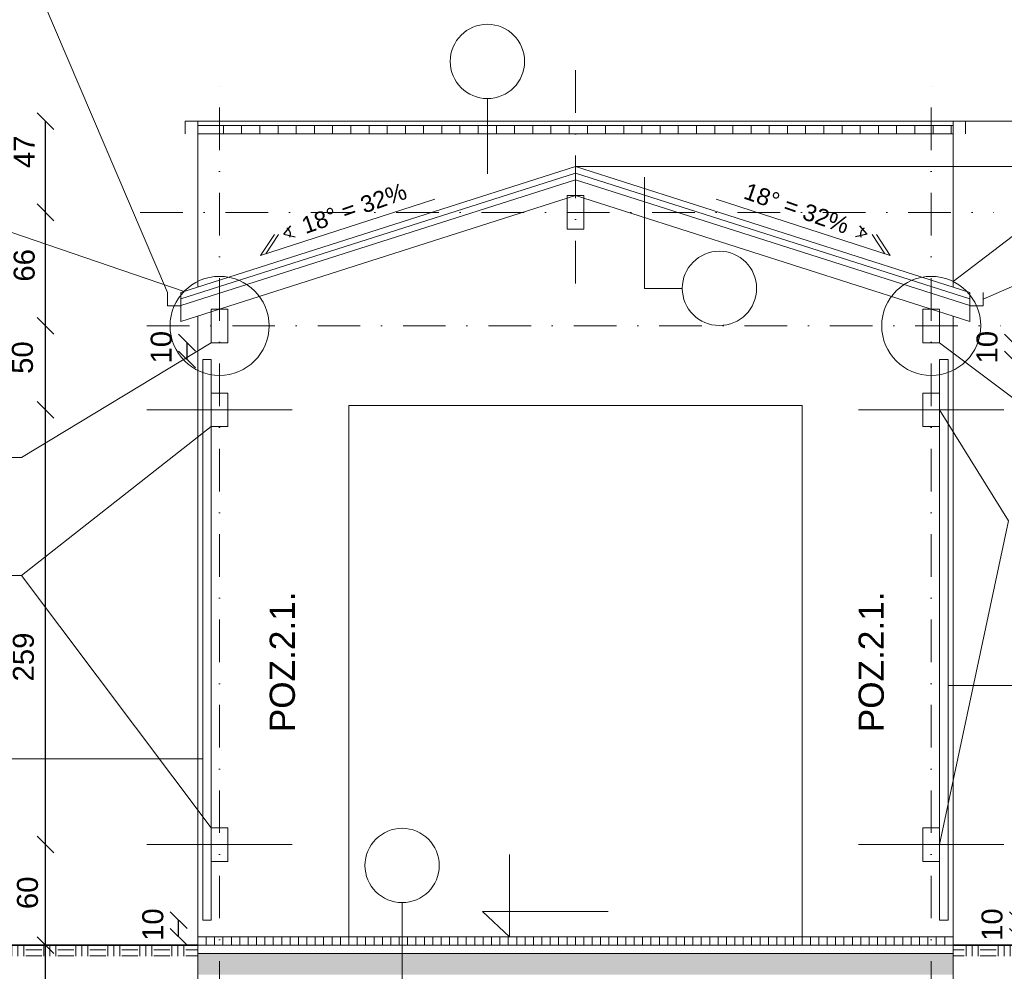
# Model space of a CAD drawing. Header units: millimetres. Extents: x 6197 to 108098, y 4257 to 29730.
# Tile 134 of 148: x 52532 to 53705, y 10875 to 12008. Entities that reach past the tile are written whole.
import ezdxf

# ---------------------------------------------------------------- set-up
doc = ezdxf.new("R2010")
doc.units = ezdxf.units.MM
doc.linetypes.add('DASHDOTX2', pattern=[50.8, 25.4, -12.7, 0, -12.7])
doc.layers.add('&_opisy_100', color=51, linetype='Continuous', lineweight=20)
doc.styles.add('Romans', font='romans.shx', dxfattribs={"width": 0.75})
doc.styles.get("Standard").update_dxf_attribs({"font": 'arial.ttf'})
doc.dimstyles.new('ISO-25', dxfattribs={"dimtxt": 2.5, "dimasz": 2.5, "dimexe": 1.25, "dimexo": 0.625, "dimtad": 1, "dimtxsty": 'Standard', "dimcen": 2.5, "dimadec": 0, "dimazin": 0, "dimtfac": 1, "dimtmove": 0, "dimatfit": 3, "dimfxl": 1, "dimarcsym": 0})

# ---------------------------------------------------------------- blocks, each defined once
blk = doc.blocks.new('_Oblique')
at = {"color": 0, "linetype": 'ByBlock', "lineweight": -2}
blk.add_line((-0.5, -0.5), (0.5, 0.5), dxfattribs=at)
blk = doc.blocks.new('*D1474')
at = {"color": 0, "lineweight": -2, "transparency": 16777216}
blk.add_line((52562.3072160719, 10725.6388648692), (52562.3072160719, 10905.6388648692), dxfattribs=at)
at = {"layer": 'Defpoints', "color": 0, "transparency": 16777216}
for p in [(52562.3072160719, 10905.6388648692), (52643.78403224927, 10905.6388648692), (52623.78403224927, 10725.6388648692)]:
    blk.add_point(p, dxfattribs=at)
at = {"color": 0, "lineweight": -2, "transparency": 16777216, "xscale": 20, "yscale": 20, "zscale": 20}
for p, rotation in [((52562.3072160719, 10905.6388648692), 90), ((52562.3072160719, 10725.6388648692), 270)]:
    blk.add_blockref('_Oblique', p, dxfattribs=dict(at, rotation=rotation))
at = {"color": 0, "lineweight": 20, "transparency": 16777216, "insert": (52537.88206925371, 10816.19630145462), "char_height": 25, "attachment_point": 5, "rotation": 90}
blk.add_mtext('90', dxfattribs=at)
blk = doc.blocks.new('*D1475')
at = {"color": 0, "lineweight": -2, "transparency": 16777216}
blk.add_line((52562.30721940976, 10905.63886439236), (52562.30721940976, 11025.6388648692), dxfattribs=at)
at = {"layer": 'Defpoints', "color": 0, "transparency": 16777216}
for p in [(52562.30721940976, 11025.6388648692), (52683.26254477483, 11025.6388648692), (52623.78403272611, 10905.63886439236)]:
    blk.add_point(p, dxfattribs=at)
at = {"color": 0, "lineweight": -2, "transparency": 16777216, "xscale": 20, "yscale": 20, "zscale": 20}
for p, rotation in [((52562.30721940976, 11025.6388648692), 90), ((52562.30721940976, 10905.63886439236), 270)]:
    blk.add_blockref('_Oblique', p, dxfattribs=dict(at, rotation=rotation))
at = {"color": 0, "lineweight": 20, "transparency": 16777216, "insert": (52541.00137224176, 10968.12532674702), "char_height": 25, "attachment_point": 5, "rotation": 90}
blk.add_mtext('60', dxfattribs=at)
blk = doc.blocks.new('*D1476')
at = {"color": 0, "lineweight": -2, "transparency": 16777216}
blk.add_line((52562.30722608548, 11025.6388648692), (52562.30722608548, 11543.6388648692), dxfattribs=at)
at = {"layer": 'Defpoints', "color": 0, "transparency": 16777216}
for p in [(52562.30722608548, 11543.6388648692), (52683.26254477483, 11543.6388648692), (52683.26254477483, 11025.6388648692)]:
    blk.add_point(p, dxfattribs=at)
at = {"color": 0, "lineweight": -2, "transparency": 16777216, "xscale": 20, "yscale": 20, "zscale": 20}
for p, rotation in [((52562.30722608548, 11543.6388648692), 90), ((52562.30722608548, 11025.6388648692), 270)]:
    blk.add_blockref('_Oblique', p, dxfattribs=dict(at, rotation=rotation))
at = {"color": 0, "lineweight": 20, "transparency": 16777216, "insert": (52536.09716906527, 11249.09678792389), "char_height": 25, "attachment_point": 5, "rotation": 90}
blk.add_mtext('259', dxfattribs=at)
blk = doc.blocks.new('*D1477')
at = {"color": 0, "lineweight": -2, "transparency": 16777216}
blk.add_line((52562.30722894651, 11543.63887154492), (52562.30722894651, 11643.6388648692), dxfattribs=at)
at = {"layer": 'Defpoints', "color": 0, "transparency": 16777216}
for p in [(52562.30722894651, 11643.6388648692), (52683.26254477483, 11643.6388648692), (52683.26254477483, 11543.63887154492)]:
    blk.add_point(p, dxfattribs=at)
at = {"color": 0, "lineweight": -2, "transparency": 16777216, "xscale": 20, "yscale": 20, "zscale": 20}
for p, rotation in [((52562.30722894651, 11643.6388648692), 90), ((52562.30722894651, 11543.63887154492), 270)]:
    blk.add_blockref('_Oblique', p, dxfattribs=dict(at, rotation=rotation))
at = {"color": 0, "lineweight": 20, "transparency": 16777216, "insert": (52534.99874105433, 11605.87805151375), "char_height": 25, "attachment_point": 5, "rotation": 90}
blk.add_mtext('50', dxfattribs=at)
blk = doc.blocks.new('*D1478')
at = {"color": 0, "lineweight": -2, "transparency": 16777216}
blk.add_line((52562.30723180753, 11643.63887440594), (52562.30723180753, 11778.94024371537), dxfattribs=at)
at = {"layer": 'Defpoints', "color": 0, "transparency": 16777216}
for p in [(52562.30723180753, 11778.94024371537), (52683.26254477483, 11778.94024371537), (52683.26254477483, 11643.63887440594)]:
    blk.add_point(p, dxfattribs=at)
at = {"color": 0, "lineweight": -2, "transparency": 16777216, "xscale": 20, "yscale": 20, "zscale": 20}
for p, rotation in [((52562.30723180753, 11778.94024371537), 90), ((52562.30723180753, 11643.63887440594), 270)]:
    blk.add_blockref('_Oblique', p, dxfattribs=dict(at, rotation=rotation))
at = {"color": 0, "lineweight": 20, "transparency": 16777216, "insert": (52537.07451930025, 11715.78011273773), "char_height": 25, "attachment_point": 5, "rotation": 90}
blk.add_mtext('66', dxfattribs=at)
blk = doc.blocks.new('*D1479')
at = {"color": 0, "lineweight": -2, "transparency": 16777216}
blk.add_line((52562.30723419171, 11778.94025611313), (52562.30723419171, 11887.57970284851), dxfattribs=at)
at = {"layer": 'Defpoints', "color": 0, "transparency": 16777216}
for p in [(52562.30723419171, 11887.57970284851), (52728.78403224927, 11887.57970284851), (52683.26254477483, 11778.94025611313)]:
    blk.add_point(p, dxfattribs=at)
at = {"color": 0, "lineweight": -2, "transparency": 16777216, "xscale": 20, "yscale": 20, "zscale": 20}
for p, rotation in [((52562.30723419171, 11887.57970284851), 90), ((52562.30723419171, 11778.94025611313), 270)]:
    blk.add_blockref('_Oblique', p, dxfattribs=dict(at, rotation=rotation))
at = {"color": 0, "lineweight": 20, "transparency": 16777216, "insert": (52537.07451930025, 11851.08149444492), "char_height": 25, "attachment_point": 5, "rotation": 90}
blk.add_mtext('47', dxfattribs=at)
blk = doc.blocks.new('*D1483')
at = {"color": 0, "lineweight": -2, "transparency": 16777216}
blk.add_line((54213.38785161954, 10905.6388648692), (54213.38785161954, 10935.63886498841), dxfattribs=at)
at = {"layer": 'Defpoints', "color": 0, "transparency": 16777216}
for p in [(53637.78403224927, 10935.63886498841), (54213.38785161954, 10935.63886498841), (53743.78403558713, 10905.6388648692)]:
    blk.add_point(p, dxfattribs=at)
at = {"color": 0, "lineweight": -2, "transparency": 16777216, "xscale": 20, "yscale": 20, "zscale": 20}
for p, rotation in [((54213.38785161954, 10935.63886498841), 90), ((54213.38785161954, 10905.6388648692), 270)]:
    blk.add_blockref('_Oblique', p, dxfattribs=dict(at, rotation=rotation))
at = {"color": 0, "lineweight": 20, "transparency": 16777216, "insert": (54182.7822672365, 10930.21611213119), "char_height": 25, "attachment_point": 5, "rotation": 90}
blk.add_mtext('10', dxfattribs=at)
blk = doc.blocks.new('*D1484')
at = {"color": 0, "lineweight": -2, "transparency": 16777216}
blk.add_line((54213.38785543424, 10935.63886498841), (54213.38785543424, 11543.6388648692), dxfattribs=at)
at = {"layer": 'Defpoints', "color": 0, "transparency": 16777216}
for p in [(53627.78403201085, 11543.6388648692), (54213.38785543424, 11543.6388648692), (53637.78403224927, 10935.63886498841)]:
    blk.add_point(p, dxfattribs=at)
at = {"color": 0, "lineweight": -2, "transparency": 16777216, "xscale": 20, "yscale": 20, "zscale": 20}
for p, rotation in [((54213.38785543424, 11543.6388648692), 90), ((54213.38785543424, 10935.63886498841), 270)]:
    blk.add_blockref('_Oblique', p, dxfattribs=dict(at, rotation=rotation))
at = {"color": 0, "lineweight": 20, "transparency": 16777216, "insert": (54182.7822672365, 11217.02074825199), "char_height": 25, "attachment_point": 5, "rotation": 90}
blk.add_mtext('320', dxfattribs=at)
blk = doc.blocks.new('*D1485')
at = {"color": 0, "lineweight": -2, "transparency": 16777216}
blk.add_line((54213.38786210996, 11543.6388648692), (54213.38786210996, 11833.57970296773), dxfattribs=at)
at = {"layer": 'Defpoints', "color": 0, "transparency": 16777216}
for p in [(53193.78403296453, 11833.57970296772), (54213.38786210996, 11833.57970296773), (53637.78403606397, 11543.6388648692)]:
    blk.add_point(p, dxfattribs=at)
at = {"color": 0, "lineweight": -2, "transparency": 16777216, "xscale": 20, "yscale": 20, "zscale": 20}
for p, rotation in [((54213.38786210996, 11833.57970296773), 90), ((54213.38786210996, 11543.6388648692), 270)]:
    blk.add_blockref('_Oblique', p, dxfattribs=dict(at, rotation=rotation))
at = {"color": 0, "lineweight": 20, "transparency": 16777216, "insert": (54182.7822710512, 11709.75235163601), "char_height": 25, "attachment_point": 5, "rotation": 90}
blk.add_mtext('125', dxfattribs=at)
blk = doc.blocks.new('*D1486')
at = {"color": 0, "lineweight": -2, "transparency": 16777216}
blk.add_line((54213.3878716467, 11833.579696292), (54213.3878716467, 11887.57970284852), dxfattribs=at)
at = {"layer": 'Defpoints', "color": 0, "transparency": 16777216}
for p in [(53193.78403224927, 11887.57970284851), (54213.3878716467, 11887.57970284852), (53637.78404273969, 11833.579696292)]:
    blk.add_point(p, dxfattribs=at)
at = {"color": 0, "lineweight": -2, "transparency": 16777216, "xscale": 20, "yscale": 20, "zscale": 20}
for p, rotation in [((54213.3878716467, 11887.57970284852), 90), ((54213.3878716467, 11833.579696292), 270)]:
    blk.add_blockref('_Oblique', p, dxfattribs=dict(at, rotation=rotation))
at = {"color": 0, "lineweight": 20, "transparency": 16777216, "insert": (54182.78227772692, 11872.68881785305), "char_height": 25, "attachment_point": 5, "rotation": 90}
blk.add_mtext('27', dxfattribs=at)
blk = doc.blocks.new('*D1487')
at = {"color": 0, "lineweight": -2, "transparency": 16777216}
blk.add_line((53720.96848287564, 10915.63886284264), (53720.96848287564, 10935.63886498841), dxfattribs=at)
at = {"layer": 'Defpoints', "color": 0, "transparency": 16777216}
for p in [(53637.78403224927, 10935.63886498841), (53720.96848287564, 10935.63886498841), (53643.78403224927, 10915.63886284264)]:
    blk.add_point(p, dxfattribs=at)
at = {"color": 0, "lineweight": -2, "transparency": 16777216, "xscale": 20, "yscale": 20, "zscale": 20}
for p, rotation in [((53720.96848287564, 10935.63886498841), 90), ((53720.96848287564, 10915.63886284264), 270)]:
    blk.add_blockref('_Oblique', p, dxfattribs=dict(at, rotation=rotation))
at = {"color": 0, "lineweight": 20, "transparency": 16777216, "insert": (53690.36289658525, 10930.21611213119), "char_height": 25, "attachment_point": 5, "rotation": 90}
blk.add_mtext('10', dxfattribs=at)
blk = doc.blocks.new('*D1488')
at = {"color": 0, "lineweight": -2, "transparency": 16777216}
blk.add_line((53714.96848382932, 11603.63886284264), (53714.96848382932, 11623.63886498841), dxfattribs=at)
at = {"layer": 'Defpoints', "color": 0, "transparency": 16777216}
for p in [(53631.78403224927, 11623.63886498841), (53714.96848382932, 11623.63886498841), (53637.78403224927, 11603.63886284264)]:
    blk.add_point(p, dxfattribs=at)
at = {"color": 0, "lineweight": -2, "transparency": 16777216, "xscale": 20, "yscale": 20, "zscale": 20}
for p, rotation in [((53714.96848382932, 11623.63886498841), 90), ((53714.96848382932, 11603.63886284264), 270)]:
    blk.add_blockref('_Oblique', p, dxfattribs=dict(at, rotation=rotation))
at = {"color": 0, "lineweight": 20, "transparency": 16777216, "insert": (53684.36289658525, 11618.21611213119), "char_height": 25, "attachment_point": 5, "rotation": 90}
blk.add_mtext('10', dxfattribs=at)
blk = doc.blocks.new('*D1489')
at = {"color": 0, "lineweight": -2, "transparency": 16777216}
blk.add_line((52720.9541136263, 10915.6388648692), (52720.9541136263, 10935.6388648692), dxfattribs=at)
at = {"layer": 'Defpoints', "color": 0, "transparency": 16777216}
for p in [(52720.9541136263, 10935.6388648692), (52749.78403224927, 10935.6388648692), (52743.78403224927, 10915.6388648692)]:
    blk.add_point(p, dxfattribs=at)
at = {"color": 0, "lineweight": -2, "transparency": 16777216, "xscale": 20, "yscale": 20, "zscale": 20}
for p, rotation in [((52720.9541136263, 10935.6388648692), 90), ((52720.9541136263, 10915.6388648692), 270)]:
    blk.add_blockref('_Oblique', p, dxfattribs=dict(at, rotation=rotation))
at = {"color": 0, "lineweight": 20, "transparency": 16777216, "insert": (52690.34852542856, 10930.21611201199), "char_height": 25, "attachment_point": 5, "rotation": 90}
blk.add_mtext('10', dxfattribs=at)
blk = doc.blocks.new('*D1490')
at = {"color": 0, "lineweight": -2, "transparency": 16777216}
blk.add_line((52730.95411457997, 11603.6388648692), (52730.95411457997, 11623.6388648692), dxfattribs=at)
at = {"layer": 'Defpoints', "color": 0, "transparency": 16777216}
for p in [(52730.95411457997, 11623.6388648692), (52759.78403224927, 11623.6388648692), (52753.78403224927, 11603.6388648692)]:
    blk.add_point(p, dxfattribs=at)
at = {"color": 0, "lineweight": -2, "transparency": 16777216, "xscale": 20, "yscale": 20, "zscale": 20}
for p, rotation in [((52730.95411457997, 11623.6388648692), 90), ((52730.95411457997, 11603.6388648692), 270)]:
    blk.add_blockref('_Oblique', p, dxfattribs=dict(at, rotation=rotation))
at = {"color": 0, "lineweight": 20, "transparency": 16777216, "insert": (52700.34852542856, 11618.21611201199), "char_height": 25, "attachment_point": 5, "rotation": 90}
blk.add_mtext('10', dxfattribs=at)
blk = doc.blocks.new('*D1491')
at = {"color": 0, "lineweight": -2, "transparency": 16777216}
blk.add_line((53617.26254620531, 12051.92807149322), (53643.26254620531, 12051.92807149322), dxfattribs=at)
at = {"layer": 'Defpoints', "color": 0, "transparency": 16777216}
for p in [(53643.26254620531, 12051.92807149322), (53617.26254620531, 11887.57970284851), (53643.26254620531, 11887.57970284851)]:
    blk.add_point(p, dxfattribs=at)
at = {"color": 0, "lineweight": -2, "transparency": 16777216, "xscale": 20, "yscale": 20, "zscale": 20, "rotation": 180}
blk.add_blockref('_Oblique', (53617.26254620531, 12051.92807149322), dxfattribs=at)
at = {"color": 0, "lineweight": -2, "transparency": 16777216, "xscale": 20, "yscale": 20, "zscale": 20}
blk.add_blockref('_Oblique', (53643.26254620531, 12051.92807149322), dxfattribs=at)
at = {"color": 0, "lineweight": 20, "transparency": 16777216, "insert": (53638.31778087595, 12082.45678209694), "char_height": 25, "attachment_point": 5}
blk.add_mtext('18', dxfattribs=at)
blk = doc.blocks.new('*D1492')
at = {"color": 0, "lineweight": -2, "transparency": 16777216}
blk.add_line((52770.30551972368, 12051.92807149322), (53193.7840329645, 12051.92807149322), dxfattribs=at)
at = {"layer": 'Defpoints', "color": 0, "transparency": 16777216}
for p in [(53193.7840329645, 12051.92807149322), (53193.7840329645, 11954.35019921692), (52770.30551972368, 11887.57970284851)]:
    blk.add_point(p, dxfattribs=at)
at = {"color": 0, "lineweight": -2, "transparency": 16777216, "xscale": 20, "yscale": 20, "zscale": 20, "rotation": 180}
blk.add_blockref('_Oblique', (52770.30551972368, 12051.92807149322), dxfattribs=at)
at = {"color": 0, "lineweight": -2, "transparency": 16777216, "xscale": 20, "yscale": 20, "zscale": 20}
blk.add_blockref('_Oblique', (53193.7840329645, 12051.92807149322), dxfattribs=at)
at = {"color": 0, "lineweight": 20, "transparency": 16777216, "insert": (52973.56132259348, 12082.45678209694), "char_height": 25, "attachment_point": 5}
blk.add_mtext('207', dxfattribs=at)
blk = doc.blocks.new('*D1493')
at = {"color": 0, "lineweight": -2, "transparency": 16777216}
blk.add_line((53193.7840329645, 12051.92807149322), (53617.26254620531, 12051.92807149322), dxfattribs=at)
at = {"layer": 'Defpoints', "color": 0, "transparency": 16777216}
for p in [(53617.26254620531, 12051.92807149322), (53617.26254620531, 11954.35019921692), (53193.7840329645, 11887.57970284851)]:
    blk.add_point(p, dxfattribs=at)
at = {"color": 0, "lineweight": -2, "transparency": 16777216, "xscale": 20, "yscale": 20, "zscale": 20, "rotation": 180}
blk.add_blockref('_Oblique', (53193.7840329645, 12051.92807149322), dxfattribs=at)
at = {"color": 0, "lineweight": -2, "transparency": 16777216, "xscale": 20, "yscale": 20, "zscale": 20}
blk.add_blockref('_Oblique', (53617.26254620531, 12051.92807149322), dxfattribs=at)
at = {"color": 0, "lineweight": 20, "transparency": 16777216, "insert": (53397.03983583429, 12082.45678209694), "char_height": 25, "attachment_point": 5}
blk.add_mtext('207', dxfattribs=at)
blk = doc.blocks.new('*D1494')
at = {"color": 0, "lineweight": -2, "transparency": 16777216}
blk.add_line((52744.30551972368, 12051.92807149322), (52770.30551972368, 12051.92807149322), dxfattribs=at)
at = {"layer": 'Defpoints', "color": 0, "transparency": 16777216}
for p in [(52770.30551972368, 12051.92807149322), (52744.30551972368, 11887.57970284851), (52770.30551972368, 11887.57970284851)]:
    blk.add_point(p, dxfattribs=at)
at = {"color": 0, "lineweight": -2, "transparency": 16777216, "xscale": 20, "yscale": 20, "zscale": 20, "rotation": 180}
blk.add_blockref('_Oblique', (52744.30551972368, 12051.92807149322), dxfattribs=at)
at = {"color": 0, "lineweight": -2, "transparency": 16777216, "xscale": 20, "yscale": 20, "zscale": 20}
blk.add_blockref('_Oblique', (52770.30551972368, 12051.92807149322), dxfattribs=at)
at = {"color": 0, "lineweight": 20, "transparency": 16777216, "insert": (52765.36075439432, 12082.45678209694), "char_height": 25, "attachment_point": 5}
blk.add_mtext('18', dxfattribs=at)

msp = doc.modelspace()

# ---------------------------------------------------------------- hatches: boundary and pattern name
at = {"lineweight": 20}
h = msp.add_hatch(dxfattribs=at)
h.set_pattern_fill('ANSI31', color=256, scale=5)
h.set_pattern_definition([(45, (-1177872072.976767, -935728276.4493222), (-11.22532015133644, 11.22532015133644), [])])
h.paths.add_polyline_path([(53643.78403224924, 11882.5797027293), (52769.78403224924, 11882.57970284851), (52769.78403224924, 11872.5797027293), (53643.78403224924, 11872.57970284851)])
h.paths.add_polyline_path([(52769.78403224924, 11882.57970284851), (52743.78403224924, 11882.57970284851), (52743.78403224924, 11872.5797027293), (52769.78403224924, 11872.5797027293)])
at = {"lineweight": 0}
h = msp.add_hatch(dxfattribs=at)
h.set_pattern_fill('EARTH', color=256, scale=3)
h.set_pattern_definition([(0, (39318.30796089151, 5520.819072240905), (19.05, 19.05), [19.05, -19.05]), (0, (39318.30796089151, 5527.962822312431), (19.05, 19.05), [19.05, -19.05]), (0, (39318.30796089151, 5535.106572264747), (19.05, 19.05), [19.05, -19.05]), (90, (39320.68921079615, 5537.487822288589), (-19.05, 19.05), [19.05, -19.05]), (90, (39327.83296098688, 5537.487822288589), (-19.05, 19.05), [19.05, -19.05]), (90, (39334.9767109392, 5537.487822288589), (-19.05, 19.05), [19.05, -19.05])])
h.paths.add_polyline_path([(52316.56390538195, 10904.74382352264), (52743.78403224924, 10904.74382352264), (52743.78403224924, 10892.65542709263), (52316.56390538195, 10892.65542709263)])
h = msp.add_hatch(dxfattribs=at)
h.set_pattern_fill('EARTH', color=256, scale=3)
h.set_pattern_definition([(0, (40645.70374217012, 5520.819070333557), (19.05, 19.05), [19.05, -19.05]), (0, (40645.70374217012, 5527.962820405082), (19.05, 19.05), [19.05, -19.05]), (0, (40645.70374217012, 5535.106570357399), (19.05, 19.05), [19.05, -19.05]), (90, (40648.08499207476, 5537.48782038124), (-19.05, 19.05), [19.05, -19.05]), (90, (40655.22874226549, 5537.48782038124), (-19.05, 19.05), [19.05, -19.05]), (90, (40662.37249221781, 5537.48782038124), (-19.05, 19.05), [19.05, -19.05])])
h.paths.add_polyline_path([(53643.95968666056, 10904.7438216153), (54071.17981352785, 10904.7438216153), (54071.17981352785, 10892.65542518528), (53643.95968666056, 10892.65542518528)])
at = {"lineweight": 20}
h = msp.add_hatch(dxfattribs=at)
h.set_pattern_fill('AR-SAND', color=256, scale=0.2, style=0)
h.set_pattern_definition([(37.50000000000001, (-1177872072.976767, -935728276.4493222), (-0.3200062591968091, 9.788264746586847), [0, -7.721600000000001, 0, -8.636000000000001, 0, -8.255]), (7.499999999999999, (-1177872072.976767, -935728276.4493222), (8.990465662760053, 14.33650201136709), [0, -4.1656, 0, -6.959600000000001, 0, -2.667]), (327.5, (-1177872079.225167, -935728276.4493222), (15.81984740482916, 0.02874369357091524), [0, -2.54, 0, -9.144, 0, -11.938]), (317.5, (-1177872079.225167, -935728276.4493222), (15.27112904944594, 4.458586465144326), [0, -1.27, 0, -5.9944, 0, -6.858000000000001])])
h.paths.add_polyline_path([(53643.78403224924, 10870.63886486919), (53643.78403224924, 10895.63886486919), (52743.78403224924, 10895.63886486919), (52743.78403224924, 10870.63886486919)])

# ---------------------------------------------------------------- linework, layer by layer
at = {"layer": '&_opisy_100', "color": 0}
msp.add_lwpolyline([(53115.0737229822, 11013.63269733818), (53115.0737229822, 10915.63886474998), (53082.94743361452, 10945.70505928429), (53232.68923964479, 10945.70505928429)], dxfattribs=at)
at = {"lineweight": 20}
for p, q in [((52533.80032362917, 12090.67897557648), (52707.78403224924, 11683.59940051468)), ((53088.87478485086, 11914.50451695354), (53088.87478485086, 11824.99354981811)), ((52728.78403224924, 11887.57970284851), (53658.78403224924, 11887.57970284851)), ((52728.78403224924, 11887.57970284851), (52728.78403224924, 11872.57970284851)), ((52743.78403224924, 11689.98154115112), (52743.78403224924, 11887.57970284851)), ((53643.78403248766, 11689.9815409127), (53643.78403224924, 11887.57970284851)), ((53658.78403224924, 11887.57970284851), (53658.78403224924, 11872.57970284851)), ((53658.78403224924, 11887.57970284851), (53907.24516763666, 11887.57970284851)), ((52743.78403224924, 11882.57970284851), (53643.78403201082, 11882.57970284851)), ((52743.78403224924, 11872.5797027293), (53643.78403201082, 11872.57970296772)), ((53193.78403224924, 11833.5797027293), (52723.78403224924, 11683.59940063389)), ((53193.78403224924, 11833.5797027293), (53663.78403224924, 11683.59940063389)), ((53193.78403224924, 11833.5797027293), (54150.26319422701, 11833.5797027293)), ((53193.78403224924, 11825.70709835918), (52723.78403224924, 11675.72679614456)), ((53193.78403224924, 11817.83449410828), (52723.78403224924, 11667.85419201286)), ((53193.78403224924, 11825.70709835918), (53663.78403224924, 11675.72679614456)), ((53193.78403224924, 11817.83449410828), (53663.78403224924, 11667.85419201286)), ((53276.06244602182, 11688.35201417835), (53276.06244602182, 11820.95708560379)), ((53193.78403224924, 11798.94024395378), (52723.78403224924, 11648.95994173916)), ((53183.78403248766, 11758.94024383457), (53183.78403248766, 11798.94024371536)), ((53203.78403224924, 11798.94024383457), (53183.78403224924, 11798.94024383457)), ((53193.78403224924, 11798.94024395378), (53663.78403224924, 11648.95994173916)), ((53203.78403224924, 11758.94024383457), (53203.78403224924, 11798.94024383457)), ((53757.47208442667, 11783.42956637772), (53643.78403248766, 11696.61209308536)), ((52503.03124871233, 11761.41698526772), (52727.47937216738, 11684.77860950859)), ((53183.78403224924, 11758.94024383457), (53203.78403224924, 11758.94024383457)), ((53321.12592496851, 11688.35201417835), (53276.06244602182, 11688.35201417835)), ((53726.27469172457, 11695.78747236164), (53679.78403224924, 11675.59940051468)), ((52707.78403224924, 11683.59940051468), (52707.78403224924, 11667.59940051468)), ((52723.78403224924, 11683.59940051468), (52723.78403224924, 11648.95994173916)), ((52723.78403224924, 11667.59940051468), (52723.78403224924, 11683.59940051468)), ((53663.78403224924, 11683.59940051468), (53663.78403224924, 11648.95994173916)), ((53663.78403224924, 11667.59940051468), (53663.78403224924, 11683.59940051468)), ((53679.78403224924, 11683.59940051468), (53679.78403224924, 11667.59940051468)), ((52707.78403224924, 11667.59940051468), (52723.78403224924, 11667.59940051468)), ((52759.78403248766, 11623.63886486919), (52759.78403248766, 11663.63886474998)), ((52779.78403224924, 11663.63886486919), (52759.78403224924, 11663.63886486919)), ((52779.78403224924, 11623.63886486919), (52779.78403224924, 11663.63886486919)), ((52779.78403224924, 11663.63886486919), (52779.78403224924, 11663.63886486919)), ((53607.78403224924, 11623.63886486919), (53607.78403224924, 11663.63886486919)), ((53607.78403224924, 11663.63886486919), (53627.78403224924, 11663.63886486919)), ((53627.78403201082, 11623.63886486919), (53627.78403201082, 11663.63886474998)), ((53679.78403224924, 11667.59940051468), (53663.78403224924, 11667.59940051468)), ((52743.78403224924, 10805.63886486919), (52743.78403224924, 11655.34208225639)), ((53643.78403224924, 10805.63886486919), (53643.78403248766, 11655.3420823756)), ((52533.80032362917, 11486.9962713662), (52759.78403224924, 11623.63886486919)), ((52759.78403224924, 11623.63886486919), (52779.78403224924, 11623.63886486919)), ((53627.78403224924, 11623.63886486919), (53607.78403224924, 11623.63886486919)), ((53722.80488076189, 11551.95553111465), (53627.78403201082, 11623.63886486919)), ((52749.78403224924, 10935.6388649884), (52749.78403224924, 11603.63886474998)), ((52759.78403224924, 11603.63886486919), (52749.78403224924, 11603.63886486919)), ((52759.78403224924, 10935.6388649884), (52759.78403248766, 11603.63886474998)), ((53627.78403224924, 10935.6388649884), (53627.78403201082, 11603.63886474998)), ((53627.78403224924, 11603.63886486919), (53637.78403224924, 11603.63886486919)), ((53637.78403224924, 10935.6388649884), (53637.78403224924, 11603.63886474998)), ((52779.78403224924, 11563.63886486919), (52759.78403224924, 11563.63886486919)), ((52779.78403224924, 11523.63886486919), (52779.78403224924, 11563.63886486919)), ((52779.78403224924, 11563.63886486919), (52779.78403224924, 11563.63886486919)), ((53607.78403224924, 11523.63886486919), (53607.78403224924, 11563.63886486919)), ((53607.78403224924, 11563.63886486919), (53607.78403224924, 11563.63886486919)), ((53607.78403224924, 11563.63886486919), (53627.78403224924, 11563.63886486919)), ((52923.78403201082, 10915.63886474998), (52923.78403224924, 11548.94024407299)), ((52923.78403224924, 11548.94024407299), (53463.78403224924, 11548.94024407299)), ((53463.78403248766, 10915.63886474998), (53463.78403224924, 11548.94024407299)), ((52683.2625447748, 11543.63886486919), (52856.3055199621, 11543.63886486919)), ((53704.30551972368, 11543.63886486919), (53531.26254453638, 11543.63886486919)), ((53709.86953582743, 11411.46643411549), (53627.78403201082, 11543.63886486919)), ((52533.80032362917, 11346.27042340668), (52759.78403248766, 11523.63886486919)), ((52759.78403224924, 11523.63886486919), (52779.78403224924, 11523.63886486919)), ((53627.78403224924, 11523.63886486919), (53607.78403224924, 11523.63886486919)), ((52104.8923467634, 11486.9962713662), (52533.80032362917, 11486.9962713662)), ((53709.86953582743, 11411.46643411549), (53627.78403224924, 11025.63886486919)), ((52104.8923467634, 11346.27042340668), (52533.80032362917, 11346.27042340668)), ((52533.80032362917, 11346.27042340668), (52759.78403224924, 11045.63886486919)), ((53637.78403224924, 11215.21468591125), (54094.57460083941, 11215.21468591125)), ((51943.62231054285, 11127.7266734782), (52749.78403224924, 11127.7266734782)), ((52779.78403224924, 11045.63886486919), (52759.78403224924, 11045.63886486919)), ((52779.78403224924, 11005.63886486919), (52779.78403224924, 11045.63886486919)), ((52779.78403224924, 11045.63886486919), (52779.78403224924, 11045.63886486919)), ((53607.78403224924, 11005.63886486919), (53607.78403224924, 11045.63886486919)), ((53607.78403224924, 11045.63886486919), (53607.78403224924, 11045.63886486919)), ((53607.78403224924, 11045.63886486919), (53627.78403224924, 11045.63886486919)), ((52683.2625447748, 11025.63886486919), (52856.3055199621, 11025.63886486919)), ((53704.30551972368, 11025.63886486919), (53531.26254453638, 11025.63886486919)), ((52759.78403224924, 11005.63886486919), (52779.78403224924, 11005.63886486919)), ((53627.78403224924, 11005.63886486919), (53607.78403224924, 11005.63886486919)), ((52987.28927865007, 10956.45590948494), (52987.28927865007, 10783.71690284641)), ((52743.78403224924, 10915.63886486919), (52743.78403224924, 10935.63886486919)), ((52749.78403224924, 10935.6388649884), (52759.78403224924, 10935.6388649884)), ((53637.78403224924, 10935.6388649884), (53627.78403224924, 10935.6388649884)), ((52743.78403224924, 10905.63886486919), (52743.78403224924, 10915.63886486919)), ((52743.78403224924, 10915.63886486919), (53643.78403224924, 10915.63886486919)), ((52753.78403224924, 10905.63886486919), (52753.78403224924, 10915.63886474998)), ((52763.78403224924, 10905.63886486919), (52763.78403224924, 10915.63886474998)), ((52773.78403224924, 10905.63886474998), (52773.78403224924, 10915.63886463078)), ((52783.78403224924, 10905.63886463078), (52783.78403224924, 10915.63886451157)), ((52793.78403224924, 10905.63886451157), (52793.78403224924, 10915.63886439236)), ((52803.78403224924, 10905.63886439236), (52803.78403224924, 10915.63886427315)), ((52813.78403224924, 10905.63886427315), (52813.78403224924, 10915.63886415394)), ((52823.78403224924, 10905.63886415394), (52823.78403224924, 10915.63886403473)), ((52833.78403224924, 10905.63886403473), (52833.78403224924, 10915.63886391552)), ((52843.78403224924, 10905.63886391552), (52843.78403224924, 10915.63886379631)), ((52853.78403224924, 10905.63886379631), (52853.78403224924, 10915.6388636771)), ((52863.78403224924, 10905.6388636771), (52863.78403224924, 10915.63886355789)), ((52873.78403224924, 10905.63886355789), (52873.78403224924, 10915.63886343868)), ((52883.78403224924, 10905.63886355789), (52883.78403224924, 10915.63886343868)), ((52893.78403224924, 10905.63886343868), (52893.78403224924, 10915.63886331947)), ((52903.78403224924, 10905.63886331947), (52903.78403224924, 10915.63886320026)), ((52913.78403224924, 10905.63886320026), (52913.78403224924, 10915.63886308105)), ((52923.78403224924, 10905.63886308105), (52923.78403224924, 10915.63886296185)), ((52933.78403224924, 10905.63886296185), (52933.78403224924, 10915.63886284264)), ((52943.78403224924, 10905.63886284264), (52943.78403224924, 10915.63886272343)), ((52953.78403224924, 10905.63886272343), (52953.78403224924, 10915.63886260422)), ((52963.78403224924, 10905.63886260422), (52963.78403224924, 10915.63886248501)), ((52973.78403224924, 10905.63886248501), (52973.78403224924, 10915.6388623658)), ((52983.78403224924, 10905.6388623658), (52983.78403224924, 10915.63886224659)), ((52993.78403224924, 10905.63886224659), (52993.78403224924, 10915.63886212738)), ((53003.78403224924, 10905.63886224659), (53003.78403224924, 10915.63886212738)), ((53013.78403224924, 10905.63886212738), (53013.78403224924, 10915.63886200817)), ((53023.78403224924, 10905.63886200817), (53023.78403224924, 10915.63886188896)), ((53033.78403224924, 10905.63886188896), (53033.78403224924, 10915.63886176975)), ((53043.78403224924, 10905.63886176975), (53043.78403224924, 10915.63886165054)), ((53053.78403224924, 10905.63886165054), (53053.78403224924, 10915.63886153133)), ((53063.78403224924, 10905.63886153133), (53063.78403224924, 10915.63886141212)), ((53073.78403224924, 10905.63886141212), (53073.78403224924, 10915.63886129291)), ((53083.78403224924, 10905.63886129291), (53083.78403224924, 10915.63886117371)), ((53093.78403224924, 10905.63886117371), (53093.78403224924, 10915.6388610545)), ((53103.78403224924, 10905.6388610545), (53103.78403224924, 10915.63886093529)), ((53113.78403224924, 10905.63886093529), (53113.78403224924, 10915.63886081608)), ((53123.78403224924, 10905.63886093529), (53123.78403224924, 10915.63886081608)), ((53133.78403224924, 10905.63886081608), (53133.78403224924, 10915.63886069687)), ((53143.78403224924, 10905.63886069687), (53143.78403224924, 10915.63886057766)), ((53153.78403224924, 10905.63886057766), (53153.78403224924, 10915.63886045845)), ((53163.78403224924, 10905.63886045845), (53163.78403224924, 10915.63886033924)), ((53173.78403224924, 10905.63886033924), (53173.78403224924, 10915.63886022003)), ((53183.78403224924, 10905.63886022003), (53183.78403224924, 10915.63886010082)), ((53193.78403224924, 10905.63886010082), (53193.78403224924, 10915.63885998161)), ((53203.78403224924, 10905.63885998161), (53203.78403224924, 10915.6388598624)), ((53213.78403224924, 10905.6388598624), (53213.78403224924, 10915.63885974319)), ((53223.78403224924, 10905.63885974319), (53223.78403224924, 10915.63885962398)), ((53233.78403224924, 10905.63885962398), (53233.78403224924, 10915.63885950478)), ((53243.78403224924, 10905.63885962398), (53243.78403224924, 10915.63885950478)), ((53253.78403224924, 10905.63885950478), (53253.78403224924, 10915.63885938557)), ((53263.78403224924, 10905.63885938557), (53263.78403224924, 10915.63885926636)), ((53273.78403224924, 10905.63885926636), (53273.78403224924, 10915.63885914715)), ((53283.78403224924, 10905.63885914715), (53283.78403224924, 10915.63885902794)), ((53293.78403224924, 10905.63885902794), (53293.78403224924, 10915.63885890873)), ((53303.78403224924, 10905.63885890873), (53303.78403224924, 10915.63885878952)), ((53313.78403224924, 10905.63885878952), (53313.78403224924, 10915.63885867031)), ((53323.78403224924, 10905.63885867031), (53323.78403224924, 10915.6388585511)), ((53333.78403224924, 10905.6388585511), (53333.78403224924, 10915.63885843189)), ((53343.78403224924, 10905.63885843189), (53343.78403224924, 10915.63885831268)), ((53353.78403224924, 10905.63886486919), (53353.78403224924, 10915.63886474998)), ((53363.78403224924, 10905.63886486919), (53363.78403224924, 10915.63886474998)), ((53373.78403224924, 10905.63886474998), (53373.78403224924, 10915.63886463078)), ((53383.78403224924, 10905.63886463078), (53383.78403224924, 10915.63886451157)), ((53393.78403224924, 10905.63886451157), (53393.78403224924, 10915.63886439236)), ((53403.78403224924, 10905.63886439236), (53403.78403224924, 10915.63886427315)), ((53413.78403224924, 10905.63886427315), (53413.78403224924, 10915.63886415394)), ((53423.78403224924, 10905.63886415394), (53423.78403224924, 10915.63886403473)), ((53433.78403224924, 10905.63886403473), (53433.78403224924, 10915.63886391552)), ((53443.78403224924, 10905.63886391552), (53443.78403224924, 10915.63886379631)), ((53453.78403224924, 10905.63886379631), (53453.78403224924, 10915.6388636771)), ((53463.78403224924, 10905.6388636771), (53463.78403224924, 10915.63886355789)), ((53463.78403224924, 10905.63886486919), (53463.78403224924, 10915.63886474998)), ((53473.78403224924, 10905.63886486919), (53473.78403224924, 10915.63886474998)), ((53483.78403224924, 10905.63886474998), (53483.78403224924, 10915.63886463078)), ((53493.78403224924, 10905.63886463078), (53493.78403224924, 10915.63886451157)), ((53503.78403224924, 10905.63886451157), (53503.78403224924, 10915.63886439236)), ((53513.78403224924, 10905.63886439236), (53513.78403224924, 10915.63886427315)), ((53523.78403224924, 10905.63886427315), (53523.78403224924, 10915.63886415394)), ((53533.78403224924, 10905.63886415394), (53533.78403224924, 10915.63886403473)), ((53543.78403224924, 10905.63886403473), (53543.78403224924, 10915.63886391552)), ((53553.78403224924, 10905.63886391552), (53553.78403224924, 10915.63886379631)), ((53563.78403224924, 10905.63886379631), (53563.78403224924, 10915.6388636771)), ((53573.78403224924, 10905.6388636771), (53573.78403224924, 10915.63886355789)), ((53583.78403224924, 10905.63886355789), (53583.78403224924, 10915.63886343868)), ((53593.78403224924, 10905.63886355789), (53593.78403224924, 10915.63886343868)), ((53603.78403224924, 10905.63886343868), (53603.78403224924, 10915.63886331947)), ((53613.78403224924, 10905.63886331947), (53613.78403224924, 10915.63886320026)), ((53623.78403224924, 10905.63886320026), (53623.78403224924, 10915.63886308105)), ((53633.78403224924, 10905.63886308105), (53633.78403224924, 10915.63886296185)), ((53643.78403224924, 10905.63886296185), (53643.78403224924, 10915.63886284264)), ((52743.78403224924, 10905.63886486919), (53643.78403224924, 10905.63886486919)), ((52743.78403224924, 10905.63886486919), (52753.78403224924, 10905.63886486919)), ((52743.78403224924, 10895.63886486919), (53643.78403224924, 10895.63886486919))]:
    msp.add_line(p, q, dxfattribs=at)
at = {"linetype": 'DASHDOTX2', "lineweight": 20, "ltscale": 2}
for p, q in [((52769.78403224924, 10632.64596414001), (52769.78403224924, 11946.22148298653)), ((53193.7840329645, 11694.16974007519), (53193.7840329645, 11954.35019921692)), ((53617.78403224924, 10632.64596414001), (53617.78403224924, 11946.22148298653)), ((52675.06042399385, 11778.94024371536), (53692.50764098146, 11778.94024371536)), ((52683.2625447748, 11643.63886486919), (53700.70976176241, 11643.63886486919))]:
    msp.add_line(p, q, dxfattribs=at)
at = {"lineweight": 0}
for p, q in [((52818.65896930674, 11727.34658133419), (53026.15896930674, 11794.76741837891)), ((53568.90909519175, 11727.34658133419), (53361.40909519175, 11794.76741837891)), ((52818.65896930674, 11727.34658133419), (52835.03300824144, 11752.63392078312)), ((52824.99122347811, 11729.40405535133), (52840.03300824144, 11752.63392078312)), ((53562.57684102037, 11729.40405535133), (53547.53505625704, 11752.63392078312)), ((53568.90909519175, 11727.34658133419), (53552.53505625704, 11752.63392078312))]:
    msp.add_line(p, q, dxfattribs=at)
at = {"lineweight": 30}
for p, q in [((52846.15614118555, 11752.97160338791), (52854.8346127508, 11762.81254720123)), ((53541.41192331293, 11752.97160338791), (53532.73345174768, 11762.81254720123)), ((52846.15614118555, 11752.97160338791), (52859.95985379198, 11749.61800753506)), ((53541.41192331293, 11752.97160338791), (53527.6082107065, 11749.61800753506))]:
    msp.add_line(p, q, dxfattribs=at)
at = {"lineweight": 35}
for p, q in [((52316.38825097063, 10905.63886486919), (52743.78403224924, 10905.63886486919)), ((54071.17981352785, 10905.63886486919), (53643.78403224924, 10905.63886486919))]:
    msp.add_line(p, q, dxfattribs=at)
at = {"lineweight": 20}
for centre, radius in [((53088.87478485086, 11958.77000486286), 44.26548790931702), ((53365.39141287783, 11688.35201417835), 44.26548790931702), ((52769.78403224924, 11643.63886486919), 59.00985383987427), ((53617.78403367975, 11643.63886486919), 59.00985383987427), ((52987.28927865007, 11000.72139739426), 44.26548790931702)]:
    msp.add_circle(centre, radius, dxfattribs=at)
at = {"lineweight": 30}
for centre, start, end in [((52846.15614118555, 11752.97160338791), 333.1631780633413, 63.16319333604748), ((53541.41192331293, 11752.97160338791), 116.8368066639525, 206.8368219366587)]:
    msp.add_arc(centre, 8.049795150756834, start, end, dxfattribs=at)

# ---------------------------------------------------------------- texts
at = {"layer": '&_opisy_100', "color": 0, "insert": (52320.12505378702, 10989.02218233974), "char_height": 30, "width": 841.2765625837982, "attachment_point": 1, "rotation": 359.99999780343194, "style": 'Romans'}
msp.add_mtext('\\A1;\\pi-90,l120,t120;- 0,10', dxfattribs=at)
at = {"char_height": 30, "attachment_point": 1}
for s, width, insert in [('\\pi30.48217,t300.48217;koryto 80x80x1,0\\P\\pi1.16771,t271.16771;w kolorze RAL 7016', 375.3504282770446, (52133.80707468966, 12133.18579100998)), ('\\A1;\\pi191.46148,t461.46148;krokwie 8/18 cm', 680.2217330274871, (46928.61021008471, 11892.09380506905)), ('\\pi40.82665,t310.82665;SZCZEGÓŁ "C"', 375.3504282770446, (52133.80707468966, 11809.88963925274)), ('\\A1;\\pi180.96353,t450.96353;deska doczołowa \\P\\pi149.46967,t419.46967;podsuszana 3/20 cm', 680.2217330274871, (47355.40774121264, 11793.07818531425)), ('\\A1;\\pi186.76503,t456.76503;rynna Ø 150 mm\\P\\pi86.80937,t356.80937;z blachy o grubości 0,5 mm \\P\\pi245.06653,t515.06653;tytan-cynk', 680.2217330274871, (47790.4641221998, 11544.76105927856)), ('\\pi38.71887,t308.71887;RKB 150x100x5\\P\\pi45.58449,t315.58449;kolor RAL 7016', 375.3504282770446, (52133.80707468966, 11529.5030867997)), ('\\pi50.54697,t320.54697;RKB 100x50x4\\P\\pi10.39691,t280.39691;w kolorze złoty dąb \\P\\pi45.58449,t315.58449;kolor RAL 7016', 375.3504282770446, (52133.80707468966, 11388.77723884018)), ('\\A1;\\pi187.48126,t457.48126;izolacja pozioma\\P\\pi170.0256,t440.0256;przeciwwilgociowa\\P\\pi122.42669,t392.42669;1x papa o grub. 4,0 mm', 680.2217330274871, (46926.57029738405, 11262.48927962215)), ('\\pi49.70796,t319.70796;Lamele z profili \\P\\pi64.07358,t334.07358;aluminiowych\\P\\pi51.85666,t321.85666;40x80x1,5 mm \\P\\pi38.9542,t308.9542;drewnopodobne \\P\\pi10.39691,t280.39691;w kolorze złoty dąb', 375.3504282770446, (51929.47255005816, 11170.2334889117)), ('\\A1;\\pi108.91032,t378.91032;projektowany wieniec W1\\P\\pi237.33119,t507.33119;(30x40 cm)', 680.2217330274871, (47007.32994928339, 11066.64990651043)), ('\\A1;\\pi188.47376,t458.47376;wełna mineralna\\P\\pi118.0065,t388.0065;fasadowa o grub. 20 cm\\P\\pi169.6743,t439.6743;{\\H1.08333x;ʎ\\H0.92308x; = 0,036 (W/mxk)}', 680.2217330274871, (47007.32994928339, 10935.65840565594))]:
    msp.add_mtext_dynamic_manual_height_columns(s, width=width, gutter_width=12.5, heights=[0], dxfattribs=dict(at, insert=insert))
for s, width, insert, char_height, attachment_point, rotation in [('18%%D = 32%', 202.6436712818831, (52865.45586934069, 11771.83813642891), 20, 1, 19.281416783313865), ('18%%D = 32%', 202.6436712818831, (53522.1121951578, 11771.83813642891), 20, 3, 340.7185832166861), ('POZ.2.1.', 68.36028754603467, (52859.92397084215, 11159.47408246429), 30, 7, 90), ('POZ.2.1.', 68.36028754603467, (53561.68205871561, 11159.47408246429), 30, 7, 90)]:
    msp.add_mtext_dynamic_manual_height_columns(s, width=width, gutter_width=12.5, heights=[0], dxfattribs=dict(insert=insert, char_height=char_height, attachment_point=attachment_point, rotation=rotation))

# ---------------------------------------------------------------- dimensions: what is measured, and where the dimension line sits
at = {"lineweight": 20}
for base, p1, p2, text, picture, middle in [((52770.30551972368, 12051.92807149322), (52744.30551972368, 11887.57970284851), (52770.30551972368, 11887.57970284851), '18', '*D1494', (52765.36075439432, 12082.45678209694)), ((53193.7840329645, 12051.92807149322), (52770.30551972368, 11887.57970284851), (53193.7840329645, 11954.35019921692), '207', '*D1492', (52973.56132259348, 12082.45678209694)), ((53617.26254620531, 12051.92807149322), (53193.7840329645, 11887.57970284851), (53617.26254620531, 11954.35019921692), '207', '*D1493', (53397.03983583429, 12082.45678209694)), ((53643.26254620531, 12051.92807149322), (53617.26254620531, 11887.57970284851), (53643.26254620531, 11887.57970284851), '18', '*D1491', (53638.31778087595, 12082.45678209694))]:
    dim = msp.add_linear_dim(base=base, p1=p1, p2=p2, text=text, dimstyle='ISO-25', override={"dimtxt": 25, "dimasz": 20, "dimblk1": 'Oblique', "dimblk2": 'Oblique', "dimsah": 1, "dimse1": 1, "dimse2": 1, "dimtmove": 2}, dxfattribs=at)
    dim.commit()
    dim.dimension.update_dxf_attribs({"geometry": picture, "text_midpoint": middle, "dimtype": 160})
for base, p1, p2, text, picture, middle in [((52562.30723419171, 11887.57970284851), (52683.2625447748, 11778.94025611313), (52728.78403224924, 11887.57970284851), '47', '*D1479', (52537.07451930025, 11851.08149444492)), ((54213.3878716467, 11887.57970284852), (53637.78404273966, 11833.579696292), (53193.78403224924, 11887.57970284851), '27', '*D1486', (54182.78227772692, 11872.68881785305)), ((54213.38786210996, 11833.57970296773), (53637.78403606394, 11543.63886486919), (53193.7840329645, 11833.57970296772), '125', '*D1485', (54182.7822710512, 11709.75235163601)), ((52562.30723180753, 11778.94024371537), (52683.2625447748, 11643.63887440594), (52683.2625447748, 11778.94024371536), '66', '*D1478', (52537.07451930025, 11715.78011273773)), ((52562.30722894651, 11643.6388648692), (52683.2625447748, 11543.63887154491), (52683.2625447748, 11643.63886486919), '50', '*D1477', (52534.99874105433, 11605.87805151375)), ((52730.95411457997, 11623.6388648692), (52753.78403224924, 11603.63886486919), (52759.78403224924, 11623.63886486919), '10', '*D1490', (52700.34852542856, 11618.21611201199)), ((53714.96848382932, 11623.63886498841), (53637.78403224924, 11603.63886284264), (53631.78403224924, 11623.6388649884), '10', '*D1488', (53684.36289658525, 11618.21611213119)), ((52562.30722608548, 11543.6388648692), (52683.2625447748, 11025.63886486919), (52683.2625447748, 11543.63886486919), '259', '*D1476', (52536.09716906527, 11249.09678792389)), ((54213.38785543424, 11543.6388648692), (53637.78403224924, 10935.6388649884), (53627.78403201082, 11543.63886486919), '320', '*D1484', (54182.7822672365, 11217.02074825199)), ((52562.30721940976, 11025.6388648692), (52623.78403272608, 10905.63886439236), (52683.2625447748, 11025.63886486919), '60', '*D1475', (52541.00137224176, 10968.12532674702)), ((52720.9541136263, 10935.6388648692), (52743.78403224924, 10915.63886486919), (52749.78403224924, 10935.63886486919), '10', '*D1489', (52690.34852542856, 10930.21611201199)), ((54213.38785161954, 10935.63886498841), (53743.7840355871, 10905.63886486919), (53637.78403224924, 10935.6388649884), '10', '*D1483', (54182.7822672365, 10930.21611213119)), ((53720.96848287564, 10935.63886498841), (53643.78403224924, 10915.63886284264), (53637.78403224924, 10935.6388649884), '10', '*D1487', (53690.36289658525, 10930.21611213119)), ((52562.3072160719, 10905.6388648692), (52623.78403224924, 10725.63886486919), (52643.78403224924, 10905.63886486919), '90', '*D1474', (52537.88206925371, 10816.19630145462))]:
    dim = msp.add_linear_dim(base=base, p1=p1, p2=p2, angle=90, text=text, dimstyle='ISO-25', override={"dimtxt": 25, "dimasz": 20, "dimblk1": 'Oblique', "dimblk2": 'Oblique', "dimsah": 1, "dimse1": 1, "dimse2": 1, "dimtmove": 2}, dxfattribs=at)
    dim.commit()
    dim.dimension.update_dxf_attribs({"geometry": picture, "text_midpoint": middle, "dimtype": 160})

doc.saveas('drawing.dxf')
